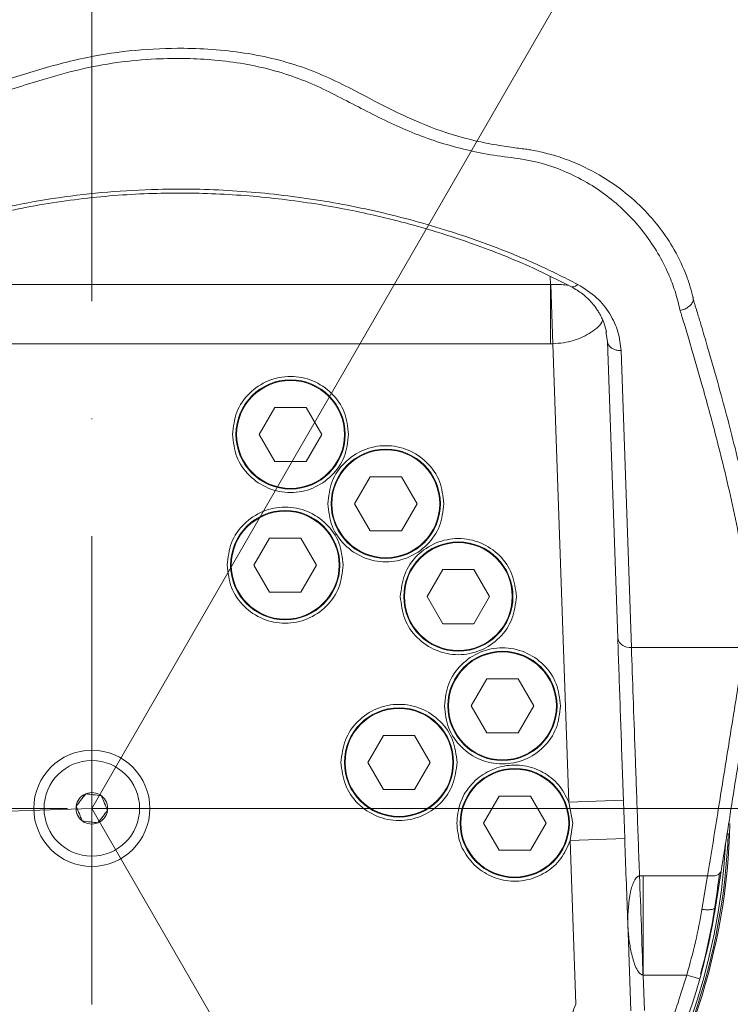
# Model space of a CAD drawing. Header units: millimetres. Extents: x 35469 to 44263, y -24881 to -16268.
# Tile 62 of 231: x 38743 to 38848, y -18868 to -18724. Entities that reach past the tile are written whole.
import ezdxf

# ---------------------------------------------------------------- set-up
doc = ezdxf.new("R2010")
doc.units = ezdxf.units.MM
doc.header["$LTSCALE"] = 0.3175
doc.linetypes.add('ACAD_ISO10W100', pattern=[18, 12, -3, 0, -3])
doc.linetypes.add('CENTER', pattern=[50.8, 31.75, -6.35, 6.35, -6.35])
for name, color, linetype, lineweight in [('1轮廓实线层', 7, 'Continuous', 18), ('7标注层', 4, 'Continuous', 13), ('cen', 2, 'CENTER', 18), ('中心线', 4, 'ACAD_ISO10W100', 20)]:
    doc.layers.add(name, color=color, linetype=linetype, lineweight=lineweight)
doc.styles.add('标准汉字', font='gbenor.shx', dxfattribs={"bigfont": 'gbcbig.shx'})
doc.dimstyles.new('M1：18', dxfattribs={"dimscale": 18, "dimtxt": 3.5, "dimasz": 2.5, "dimexe": 2, "dimexo": 0, "dimgap": 1.5, "dimtad": 1, "dimdec": 1, "dimdsep": 46, "dimtxsty": '标准汉字', "dimcen": 5, "dimdle": 5, "dimclrd": 1, "dimclre": 1, "dimclrt": 256, "dimadec": 4, "dimazin": 2, "dimtfac": 1, "dimtdec": 1, "dimtmove": 0, "dimatfit": 3, "dimfxl": 1, "dimtolj": 1, "dimarcsym": 0})

# ---------------------------------------------------------------- blocks, each defined once
blk = doc.blocks.new('*D31')
at = {"layer": '7标注层', "color": 1, "lineweight": -2, "ltscale": 18, "transparency": 16777216}
for p, q in [((38753.98, -17970.42), (38753.98, -17628.92)), ((38641.09, -18100.59), (38349.37, -18206.76))]:
    blk.add_line(p, q, dxfattribs=at)
blk.add_arc((38753.98, -18059.5), 394.58, 96.5379, 193.4621, dxfattribs=at)
at = {"layer": '7标注层', "color": 1, "transparency": 16777216}
for points in [[(38709.48, -17674.97), (38708.63, -17659.99), (38753.98, -17664.92)], [(38363.06, -18153.51), (38377.43, -18149.2), (38383.2, -18194.45)]]:
    blk.add_solid(points, dxfattribs=at)
at = {"layer": 'Defpoints', "color": 0, "transparency": 16777216}
for p in [(38430.76, -17833.17), (38753.98, -17970.42), (38753.98, -18059.5), (38641.09, -18100.59), (38753.98, -18971.19)]:
    blk.add_point(p, dxfattribs=at)
at = {"layer": '7标注层', "transparency": 16777216, "insert": (38446.82, -17714.89), "char_height": 63, "attachment_point": 5, "rotation": 41.7122, "style": '标准汉字'}
blk.add_mtext('\\A1;110%%d', dxfattribs=at)
blk = doc.blocks.new('*D32')
at = {"layer": '7标注层', "color": 1, "lineweight": -2, "ltscale": 18, "transparency": 16777216}
for p, q in [((38753.98, -17970.42), (38753.98, -17628.44)), ((38903.41, -18046.42), (39183.4, -18021.93))]:
    blk.add_line(p, q, dxfattribs=at)
blk.add_arc((38753.98, -18059.5), 395.05, 11.53, 83.47, dxfattribs=at)
at = {"layer": '7标注层', "color": 1, "transparency": 16777216}
for points in [[(38799.34, -17659.52), (38798.48, -17674.49), (38753.98, -17664.44)], [(39133.64, -17981.61), (39148.49, -17979.45), (39147.53, -18025.06)]]:
    blk.add_solid(points, dxfattribs=at)
at = {"layer": 'Defpoints', "color": 0, "transparency": 16777216}
for p in [(39020.88, -17768.23), (38753.98, -17970.42), (38903.41, -18046.42), (38753.98, -18059.5), (38753.98, -18971.19)]:
    blk.add_point(p, dxfattribs=at)
at = {"layer": '7标注层', "transparency": 16777216, "insert": (39060.4, -17725.1), "char_height": 63, "attachment_point": 5, "rotation": 317.5, "style": '标准汉字'}
blk.add_mtext('\\A1;85%%d', dxfattribs=at)
blk = doc.blocks.new('*D33')
at = {"layer": '7标注层', "color": 1, "lineweight": -2, "ltscale": 18, "transparency": 16777216}
blk.add_arc((38753.98, -18839.5), 445.67, 95.7877, 176.2123, dxfattribs=at)
at = {"layer": '7标注层', "color": 1, "transparency": 16777216}
for points in [[(38709.42, -18403.59), (38708.66, -18388.61), (38753.98, -18393.83)], [(38301.79, -18809.94), (38316.79, -18810.17), (38308.59, -18855.05)]]:
    blk.add_solid(points, dxfattribs=at)
at = {"layer": 'Defpoints', "color": 0, "transparency": 16777216}
for p in [(38753.98, -17970.42), (38526.67, -18456.15), (38753.98, -18839.5), (37974.46, -18866.72), (38753.98, -18971.19)]:
    blk.add_point(p, dxfattribs=at)
at = {"layer": '7标注层', "transparency": 16777216, "insert": (38391.31, -18489.27), "char_height": 63, "attachment_point": 5, "rotation": 46, "style": '标准汉字'}
blk.add_mtext('\\A1;92%%d', dxfattribs=at)
blk = doc.blocks.new('*D34')
at = {"layer": '7标注层', "color": 1, "lineweight": -2, "ltscale": 18, "transparency": 16777216}
blk.add_arc((38753.98, -18839.5), 444.6, 305.8016, 84.1984, dxfattribs=at)
at = {"layer": '7标注层', "color": 1, "transparency": 16777216}
for points in [[(38799.3, -18389.68), (38798.55, -18404.66), (38753.98, -18394.89)], [(39009.99, -19193.79), (39018.14, -19206.38), (38976.28, -19224.53)]]:
    blk.add_solid(points, dxfattribs=at)
at = {"layer": 'Defpoints', "color": 0, "transparency": 16777216}
for p in [(38753.98, -17970.42), (39183.43, -18724.42), (38753.98, -18839.5), (38753.98, -18971.19), (39143.98, -19515)]:
    blk.add_point(p, dxfattribs=at)
at = {"layer": '7标注层', "transparency": 16777216, "insert": (39239.94, -18709.28), "char_height": 63, "attachment_point": 5, "rotation": 285, "style": '标准汉字'}
blk.add_mtext('\\A1;150%%d', dxfattribs=at)
blk = doc.blocks.new('*D40')
at = {"layer": '7标注层', "color": 1, "lineweight": -2, "ltscale": 18, "transparency": 16777216}
for p, q in [((40604.54, -18839.5), (40604.54, -20813.04)), ((38543.98, -19302.6), (38543.98, -20813.04)), ((38588.98, -20777.04), (40559.54, -20777.04))]:
    blk.add_line(p, q, dxfattribs=at)
at = {"layer": '7标注层', "color": 1, "transparency": 16777216}
for points in [[(38588.98, -20769.54), (38588.98, -20784.54), (38543.98, -20777.04)], [(40559.54, -20784.54), (40559.54, -20769.54), (40604.54, -20777.04)]]:
    blk.add_solid(points, dxfattribs=at)
at = {"layer": 'Defpoints', "color": 0, "transparency": 16777216}
for p in [(40604.54, -18839.5), (38543.98, -19302.6), (40604.54, -20777.04)]:
    blk.add_point(p, dxfattribs=at)
at = {"layer": '7标注层', "transparency": 16777216, "insert": (39574.26, -20718.54), "char_height": 63, "attachment_point": 5, "style": '标准汉字'}
blk.add_mtext('\\A1;2060.6', dxfattribs=at)
blk = doc.blocks.new('*D41')
at = {"layer": '7标注层', "color": 1, "lineweight": -2, "ltscale": 18, "transparency": 16777216}
for p, q in [((40604.54, -18839.5), (40892.23, -18839.5)), ((40856.23, -19973.49), (40856.23, -18884.5)), ((38199.21, -20018.49), (40892.23, -20018.49))]:
    blk.add_line(p, q, dxfattribs=at)
at = {"layer": '7标注层', "color": 1, "transparency": 16777216}
for points in [[(40863.73, -18884.5), (40848.73, -18884.5), (40856.23, -18839.5)], [(40848.73, -19973.49), (40863.73, -19973.49), (40856.23, -20018.49)]]:
    blk.add_solid(points, dxfattribs=at)
at = {"layer": 'Defpoints', "color": 0, "transparency": 16777216}
for p in [(40604.54, -18839.5), (40856.23, -18839.5), (38199.21, -20018.49)]:
    blk.add_point(p, dxfattribs=at)
at = {"layer": '7标注层', "transparency": 16777216, "insert": (40797.73, -19428.99), "char_height": 63, "attachment_point": 5, "rotation": 90, "style": '标准汉字'}
blk.add_mtext('\\A1;1179', dxfattribs=at)
blk = doc.blocks.new('*D42')
at = {"layer": '7标注层', "color": 1, "lineweight": -2, "ltscale": 18, "transparency": 16777216}
for p, q in [((40604.54, -18839.5), (40776.15, -18839.5)), ((40740.15, -19143.07), (40740.15, -18884.5)), ((38831.95, -19188.07), (40776.15, -19188.07))]:
    blk.add_line(p, q, dxfattribs=at)
at = {"layer": '7标注层', "color": 1, "transparency": 16777216}
for points in [[(40747.65, -18884.5), (40732.65, -18884.5), (40740.15, -18839.5)], [(40732.65, -19143.07), (40747.65, -19143.07), (40740.15, -19188.07)]]:
    blk.add_solid(points, dxfattribs=at)
at = {"layer": 'Defpoints', "color": 0, "transparency": 16777216}
for p in [(40604.54, -18839.5), (40740.15, -18839.5), (38831.95, -19188.07)]:
    blk.add_point(p, dxfattribs=at)
at = {"layer": '7标注层', "transparency": 16777216, "insert": (40681.65, -19013.78), "char_height": 63, "attachment_point": 5, "rotation": 90, "style": '标准汉字'}
blk.add_mtext('\\A1;348.6', dxfattribs=at)
blk = doc.blocks.new('*D44')
at = {"layer": '7标注层', "color": 1, "lineweight": -2, "ltscale": 18, "transparency": 16777216}
for p, q in [((37974.46, -17796.16), (40892.23, -17796.16)), ((40856.23, -18794.5), (40856.23, -17841.16)), ((40604.54, -18839.5), (40892.23, -18839.5))]:
    blk.add_line(p, q, dxfattribs=at)
at = {"layer": '7标注层', "color": 1, "transparency": 16777216}
for points in [[(40863.73, -17841.16), (40848.73, -17841.16), (40856.23, -17796.16)], [(40848.73, -18794.5), (40863.73, -18794.5), (40856.23, -18839.5)]]:
    blk.add_solid(points, dxfattribs=at)
at = {"layer": 'Defpoints', "color": 0, "transparency": 16777216}
for p in [(37974.46, -17796.16), (40856.23, -17796.16), (40604.54, -18839.5)]:
    blk.add_point(p, dxfattribs=at)
at = {"layer": '7标注层', "transparency": 16777216, "insert": (40797.73, -18317.83), "char_height": 63, "attachment_point": 5, "rotation": 90, "style": '标准汉字'}
blk.add_mtext('\\A1;1043.3', dxfattribs=at)
blk = doc.blocks.new('*D45')
at = {"layer": '7标注层', "color": 1, "lineweight": -2, "ltscale": 18, "transparency": 16777216}
for p, q in [((38753.98, -16988.93), (41035.05, -16988.93)), ((40999.05, -17033.93), (40999.05, -18794.5)), ((40604.54, -18839.5), (41035.05, -18839.5))]:
    blk.add_line(p, q, dxfattribs=at)
at = {"layer": '7标注层', "color": 1, "transparency": 16777216}
for points in [[(41006.55, -17033.93), (40991.55, -17033.93), (40999.05, -16988.93)], [(40991.55, -18794.5), (41006.55, -18794.5), (40999.05, -18839.5)]]:
    blk.add_solid(points, dxfattribs=at)
at = {"layer": 'Defpoints', "color": 0, "transparency": 16777216}
for p in [(38753.98, -16988.93), (40604.54, -18839.5), (40999.05, -18839.5)]:
    blk.add_point(p, dxfattribs=at)
at = {"layer": '7标注层', "transparency": 16777216, "insert": (40940.55, -17914.21), "char_height": 63, "attachment_point": 5, "rotation": 90, "style": '标准汉字'}
blk.add_mtext('\\A1;1850.6', dxfattribs=at)

msp = doc.modelspace()

# ---------------------------------------------------------------- linework, layer by layer
at = {"layer": '1轮廓实线层', "ltscale": 18}
for p, q in [((38821.168, -18762.791), (38821.127, -18761.603)), ((38712.43, -18762.791), (38821.168, -18762.791)), ((38821.168, -18762.791), (38821.217, -18762.795)), ((38821.168, -18762.791), (38821.168, -18771.473)), ((38821.52, -18771.467), (38821.217, -18762.795)), ((38829.305, -18769.709), (38829.513, -18771.126)), ((38821.168, -18771.473), (38698.527, -18771.473)), ((38821.168, -18771.473), (38821.52, -18771.467)), ((38821.52, -18771.467), (38823.863, -18838.568)), ((38829.513, -18771.126), (38831.03, -18814.585)), ((38833.029, -18815.929), (38831.512, -18772.471)), ((38780.803, -18780.79), (38778.515, -18784.752)), ((38785.378, -18780.79), (38780.803, -18780.79)), ((38787.665, -18784.752), (38785.378, -18780.79)), ((38778.515, -18784.752), (38780.803, -18788.715)), ((38785.378, -18788.715), (38787.665, -18784.752)), ((38780.803, -18788.715), (38785.378, -18788.715)), ((38794.764, -18790.934), (38792.477, -18794.896)), ((38799.339, -18790.934), (38794.764, -18790.934)), ((38801.627, -18794.896), (38799.339, -18790.934)), ((38792.477, -18794.896), (38794.764, -18798.858)), ((38799.339, -18798.858), (38801.627, -18794.896)), ((38794.764, -18798.858), (38799.339, -18798.858)), ((38780.02, -18799.924), (38777.732, -18803.887)), ((38784.595, -18799.924), (38780.02, -18799.924)), ((38786.882, -18803.887), (38784.595, -18799.924)), ((38777.732, -18803.887), (38780.02, -18807.849)), ((38784.595, -18807.849), (38786.882, -18803.887)), ((38805.389, -18804.533), (38803.101, -18808.495)), ((38809.964, -18804.533), (38805.389, -18804.533)), ((38812.251, -18808.495), (38809.964, -18804.533)), ((38780.02, -18807.849), (38784.595, -18807.849)), ((38803.101, -18808.495), (38805.389, -18812.457)), ((38809.964, -18812.457), (38812.251, -18808.495)), ((38805.389, -18812.457), (38809.964, -18812.457)), ((38849.567, -18815.929), (38833.029, -18815.929)), ((38811.854, -18820.534), (38809.566, -18824.496)), ((38816.429, -18820.534), (38811.854, -18820.534)), ((38818.716, -18824.496), (38816.429, -18820.534)), ((38809.566, -18824.496), (38811.854, -18828.458)), ((38816.429, -18828.458), (38818.716, -18824.496)), ((38796.696, -18828.808), (38794.408, -18832.77)), ((38801.271, -18828.808), (38796.696, -18828.808)), ((38803.558, -18832.77), (38801.271, -18828.808)), ((38811.854, -18828.458), (38816.429, -18828.458)), ((38794.408, -18832.77), (38796.696, -18836.732)), ((38801.271, -18836.732), (38803.558, -18832.77)), ((38796.696, -18836.732), (38801.271, -18836.732)), ((38813.658, -18837.697), (38811.37, -18841.659)), ((38818.233, -18837.697), (38813.658, -18837.697)), ((38820.52, -18841.659), (38818.233, -18837.697)), ((38823.863, -18838.568), (38831.858, -18838.289)), ((38824.445, -18841.659), (38823.863, -18838.568)), ((38811.37, -18841.659), (38813.658, -18845.621)), ((38818.233, -18845.621), (38820.52, -18841.659)), ((38824.059, -18844.19), (38824.445, -18841.659)), ((38832.055, -18843.911), (38824.059, -18844.19)), ((38824.059, -18844.19), (38824.898, -18868.19)), ((38813.658, -18845.621), (38818.233, -18845.621)), ((38834.213, -18849.387), (38834.754, -18849.377)), ((38844.199, -18849.377), (38834.754, -18849.377)), ((38834.754, -18849.377), (38834.754, -18863.9)), ((38844.199, -18849.377), (38843.369, -18854.293)), ((38846.175, -18848.721), (38845.344, -18853.965)), ((38832.485, -18856.224), (38832.936, -18869.161)), ((38834.754, -18863.9), (38841.13, -18863.9)), ((38834.754, -18863.9), (38834.935, -18869.092)), ((38841.13, -18863.9), (38843.056, -18864.44))]:
    msp.add_line(p, q, dxfattribs=at)
at = {"layer": '1轮廓实线层', "lineweight": 20, "ltscale": 18}
msp.add_lwpolyline([(38824.246, -18763.127), (38824.315, -18763.155), (38824.566, -18763.154), (38824.862, -18763.024), (38825.181, -18762.773)], dxfattribs=at)
at = {"layer": '1轮廓实线层', "ltscale": 18}
for centre, radius in [((38783.09, -18784.752), 8), ((38783.09, -18784.752), 7.9), ((38797.052, -18794.896), 8), ((38797.052, -18794.896), 7.9), ((38782.307, -18803.887), 8), ((38782.307, -18803.887), 7.9), ((38807.676, -18808.495), 8), ((38807.676, -18808.495), 7.9), ((38814.141, -18824.496), 8), ((38814.141, -18824.496), 7.9), ((38798.983, -18832.77), 8), ((38798.983, -18832.77), 7.9), ((38753.983, -18839.495), 8.5), ((38753.983, -18839.495), 7), ((38815.945, -18841.659), 8), ((38815.945, -18841.659), 7.9)]:
    msp.add_circle(centre, radius, dxfattribs=at)
at = {"layer": '1轮廓实线层', "lineweight": 20, "ltscale": 18}
for centre, radius, start, end in [((38753.983, -18839.495), 117.5, 311.46611, 32.7882), ((38783.09, -18784.752), 8, 90, 180), ((38783.09, -18784.752), 8, 270, 90), ((38797.052, -18794.896), 8, 90, 180), ((38797.052, -18794.896), 8, 270, 90), ((38753.983, -18839.495), 110.5, 153.33095, 26.18003), ((38782.307, -18803.887), 8, 90, 180), ((38782.307, -18803.887), 8, 270, 90), ((38807.676, -18808.495), 8, 90, 180), ((38807.676, -18808.495), 8, 270, 90), ((38832.753, -18814.182), 1.769, 193.15484, 278.99426), ((38814.141, -18824.496), 8, 90, 180), ((38814.141, -18824.496), 8, 270, 90), ((38798.983, -18832.77), 8, 90, 180), ((38798.983, -18832.77), 8, 270, 90), ((38815.945, -18841.659), 8, 90, 180), ((38815.945, -18841.659), 8, 270, 90), ((38753.983, -18839.495), 2.309, 112.52267, 172.52267), ((38753.983, -18839.495), 2.309, 52.52267, 112.52267), ((38753.983, -18839.495), 2.309, 352.52267, 52.52267), ((38753.983, -18839.495), 2.309, 172.52267, 232.52267), ((38753.983, -18839.495), 2.309, 292.52267, 352.52267), ((38753.983, -18839.495), 93.5, 181.37595, 292.44828), ((38753.983, -18839.495), 2.309, 232.52267, 292.52267), ((38753.983, -18839.495), 93.5, 292.44828, 358.63648), ((38753.983, -18839.495), 93.3, 182.32291, 292.44828), ((38753.983, -18839.495), 93.3, 292.44828, 357.77975), ((38753.983, -18839.495), 93, 292.44828, 356.74921), ((38753.983, -18839.495), 93, 184.15445, 292.44828), ((37254.46, -18911.814), 1580.987, 1.737024, 2.262976), ((38753.983, -18839.495), 92.423, 344.76261, 354.14839), ((38753.983, -18839.495), 92.5, 195.64471, 344.35529), ((38753.983, -18839.495), 84.5, 197.87494, 338.87296)]:
    msp.add_arc(centre, radius, start, end, dxfattribs=at)
at = {"layer": '1轮廓实线层', "ltscale": 18}
for points, knots in [([(38853.184, -18804.335), (38853.169, -18803.283), (38853.132, -18800.717), (38853.076, -18796.689), (38852.989, -18790.465), (38852.879, -18782.814), (38852.735, -18773.982), (38852.568, -18765.288), (38852.367, -18756.521), (38852.11, -18747.315), (38851.812, -18738.193), (38851.519, -18730.375), (38851.266, -18724.186), (38851.089, -18720.121), (38850.961, -18717.272), (38850.865, -18715.194), (38850.771, -18713.175), (38850.646, -18710.578), (38850.457, -18706.74), (38850.184, -18701.451), (38849.807, -18694.498), (38849.332, -18686.218), (38848.2, -18667.569), (38846.246, -18639.155), (38843.381, -18601.626), (38840.44, -18564.618), (38837.566, -18528.047), (38834.91, -18493.065), (38833.362, -18470.226), (38832.634, -18459.488)], [0, 0, 0, 0, 5171.4322432, 12612.6076561, 19773.5717723, 35714.0003495, 50115.6428307, 62995.2994117, 78157.9326168, 92789.2527468, 107266.2358854, 121621.3909313, 129750.2128557, 136383.1756364, 140730.454628, 143143.5288849, 146134.8157709, 150189.2799476, 155311.8353727, 164110.6856126, 174959.8434177, 187882.544667, 202905.635201, 262357.8277846, 321115.1587036, 378954.2935615, 435948.0318761, 492573.999245, 542825.7772136, 542825.7772136, 542825.7772136, 542825.7772136]), ([(38659.763, -18806.63), (38659.789, -18806.433), (38659.837, -18806.081), (38659.931, -18805.454), (38660.082, -18804.529), (38660.393, -18802.878), (38661.07, -18799.926), (38662.635, -18794.686), (38665.241, -18788.304), (38668.766, -18781.555), (38672.499, -18775.617), (38676.834, -18769.851), (38681.782, -18764.31), (38687.344, -18759.064), (38693.516, -18754.175), (38700.33, -18749.687), (38707.774, -18745.693), (38715.5, -18742.407), (38723.076, -18739.473), (38730.426, -18736.741), (38737.782, -18734.003), (38745.396, -18731.527), (38752.855, -18729.485), (38760.301, -18728.391), (38766.647, -18728.122), (38772.206, -18728.357), (38776.92, -18728.928), (38781.482, -18729.89), (38785.771, -18731.249), (38789.696, -18732.948), (38793.952, -18735.172), (38798.704, -18737.667), (38804.478, -18740.222), (38809.692, -18741.726), (38813.466, -18742.416), (38815.323, -18742.693), (38816.152, -18742.8), (38816.518, -18742.847)], [0, 0, 0, 0, 2720.9053317, 4859.4931966, 8679.2058628, 15503.1048567, 27708.683918, 49608.9402896, 88538.5087233, 117830.1646755, 147118.1030567, 176543.2308929, 206201.9349733, 235695.2877625, 265078.1501628, 294587.1505161, 324405.040051, 353953.3372912, 380274.8318428, 406463.8494503, 432803.0440844, 459291.1330009, 486093.255174, 508630.8506954, 531203.3864336, 546222.3736967, 561421.0266625, 576561.74963, 591452.1204226, 606182.1780913, 620575.3347626, 641703.6499201, 662124.8503811, 684576.2699936, 694589.027047, 699046.9023716, 702577.5801682, 702577.5801682, 702577.5801682, 702577.5801682]), ([(38660.725, -18815.929), (38660.797, -18815.379), (38660.974, -18814.03), (38661.232, -18812.08), (38661.499, -18810.062), (38661.73, -18808.204), (38661.991, -18806.303), (38662.344, -18804.387), (38663.014, -18801.334), (38664.208, -18797.176), (38666.489, -18791.082), (38669.751, -18784.252), (38674.262, -18776.79), (38679.237, -18770.214), (38684.444, -18764.518), (38689.668, -18759.659), (38695.418, -18755.125), (38701.305, -18751.227), (38707.207, -18747.946), (38712.953, -18745.249), (38718.941, -18742.827), (38725.005, -18740.477), (38729.16, -18738.939), (38731.307, -18738.128), (38731.624, -18738.008), (38732.082, -18737.835), (38732.62, -18737.631), (38733.272, -18737.386), (38734.052, -18737.093), (38735.326, -18736.619), (38736.909, -18736.042), (38739.488, -18735.132), (38742.747, -18734.038), (38747.148, -18732.648), (38752.074, -18731.28), (38757.659, -18730.209), (38762.935, -18729.739), (38767.746, -18729.659), (38772.065, -18729.888), (38776.301, -18730.435), (38780.415, -18731.332), (38784.296, -18732.582), (38787.905, -18734.149), (38791.323, -18735.913), (38794.734, -18737.687), (38798.197, -18739.389), (38801.774, -18740.926), (38805.498, -18742.224), (38809.379, -18743.239), (38813.388, -18744.017), (38817.504, -18744.417), (38821.406, -18745.419), (38824.924, -18746.913), (38828.066, -18748.755), (38830.843, -18750.874), (38833.247, -18753.198), (38835.375, -18755.776), (38837.199, -18758.589), (38838.579, -18761.411), (38839.565, -18764.089), (38839.963, -18765.759), (38840.162, -18766.594)], [0, 0, 0, 0, 10130.9009695, 24874.9779875, 35935.4990589, 47321.7427374, 59103.5500382, 70976.6032685, 82775.2648945, 115799.2198158, 148778.3152146, 198411.1265247, 247930.1412435, 297537.5732968, 335062.3398269, 372299.754122, 409422.6193962, 446696.9412769, 476802.1229754, 506733.1477469, 536096.5452211, 566290.9741626, 596459.1619972, 596940.4317177, 597879.1179701, 601128.7400793, 603683.3553878, 605798.3558964, 610711.426971, 615138.2516433, 624480.2811732, 633826.4134921, 652536.6437421, 671283.1740227, 696362.9022903, 721135.0768059, 746166.5748593, 765159.1693001, 783495.9051989, 802268.8171747, 820921.8345407, 839218.9056072, 857450.5892734, 875770.6378247, 894112.9936237, 912397.1447091, 930482.887467, 948366.5495977, 966184.6901664, 984106.4851312, 1002198.3875022, 1019947.56095, 1037533.2380566, 1055194.3831359, 1072748.3033273, 1090403.9692154, 1107925.6827605, 1127455.1362605, 1147091.8057186, 1162638.8612234, 1178170.0653903, 1178170.0653903, 1178170.0653903, 1178170.0653903]), ([(38816.518, -18742.847), (38816.852, -18742.886), (38817.447, -18742.956), (38818.491, -18743.121), (38819.987, -18743.415), (38822.913, -18744.194), (38826.795, -18745.787), (38830.904, -18748.294), (38834.358, -18751.184), (38837.175, -18754.344), (38839.494, -18757.833), (38840.917, -18760.892), (38841.639, -18763.082), (38841.901, -18764.055), (38842.005, -18764.485), (38842.049, -18764.675), (38842.067, -18764.758), (38842.076, -18764.795), (38842.079, -18764.811), (38842.081, -18764.818), (38842.082, -18764.822), (38842.082, -18764.823), (38842.082, -18764.824), (38842.082, -18764.824)], [0, 0, 0, 0, 9843.7426853, 17525.0757794, 31131.0538872, 55069.6627795, 108678.422853, 161791.7080924, 214687.4926863, 267096.8819848, 319089.8661498, 377698.1212628, 403601.1548711, 415008.5010243, 420028.707487, 422237.8574804, 423209.9371427, 423637.662041, 423825.8629008, 423908.6716471, 423945.1075683, 423974.2772433, 423979.6070888, 423979.6070888, 423979.6070888, 423979.6070888]), ([(38825.181, -18762.773), (38823.188, -18761.771), (38819.209, -18759.77), (38812.865, -18757.187), (38805.209, -18754.524), (38796.084, -18752.039), (38785.467, -18750.044), (38774.601, -18748.911), (38764.837, -18748.724), (38756.314, -18749.188), (38749.093, -18750.019), (38742.009, -18751.275), (38735.088, -18752.944), (38728.354, -18755.014), (38720.793, -18757.855), (38712.595, -18761.662), (38704.119, -18766.527), (38696.235, -18771.931), (38689.056, -18777.707), (38682.326, -18783.891), (38678.32, -18788.211), (38676.274, -18790.417)], [0, 0, 0, 0, 16091.1304477, 32110.9135396, 48105.4347414, 72209.7108799, 96322.8477997, 120253.5186059, 144325.0133922, 160435.1364394, 176440.8093464, 192409.5103331, 208440.5227233, 224506.8998359, 240677.4275784, 264732.3075644, 288922.4093007, 312407.3706871, 336909.922445, 360422.5376659, 384964.9720139, 384964.9720139, 384964.9720139, 384964.9720139]), ([(38677.764, -18790.337), (38679.255, -18788.715), (38682.029, -18785.696), (38686.19, -18781.651), (38689.857, -18778.343), (38692.969, -18775.729), (38695.451, -18773.762), (38697.618, -18772.121), (38699.908, -18770.458), (38702.82, -18768.456), (38706.481, -18766.115), (38710.864, -18763.556), (38715.602, -18761.082), (38720.277, -18758.92), (38724.553, -18757.161), (38728.476, -18755.724), (38732.283, -18754.479), (38736.357, -18753.304), (38740.831, -18752.201), (38745.731, -18751.213), (38750.771, -18750.425), (38755.907, -18749.854), (38762.611, -18749.399), (38770.894, -18749.349), (38779.09, -18749.943), (38785.596, -18750.788), (38790.334, -18751.587), (38794.528, -18752.451), (38797.488, -18753.154), (38799.429, -18753.651), (38800.978, -18754.065), (38803.077, -18754.656), (38805.964, -18755.533), (38809.612, -18756.749), (38813.97, -18758.375), (38818.997, -18760.477), (38822.412, -18762.202), (38824.247, -18763.127)], [0, 0, 0, 0, 33470.5301854, 62266.2446265, 86477.5252833, 106161.4721296, 121347.4002185, 132043.594676, 144971.5614362, 161462.0459401, 181665.2006235, 205252.8395738, 230846.6654356, 253533.9435701, 273400.4498793, 291176.6865387, 307396.2797467, 324517.7330097, 344774.3033291, 365076.8799974, 386532.0670088, 407591.1994338, 428324.2812467, 468474.3100438, 508183.0571621, 528413.8592092, 548966.0860932, 567466.5774279, 581591.2689125, 586982.366338, 592622.3731631, 601764.3749738, 614534.1208803, 630920.8175651, 650933.8817683, 674620.8465002, 702097.1696728, 702097.1696728, 702097.1696728, 702097.1696728]), ([(38821.217, -18762.795), (38821.745, -18762.787), (38822.641, -18762.773), (38823.471, -18762.873), (38823.811, -18762.915)], [0, 0, 0, 0, 30187.662143, 51171.3111825, 51171.3111825, 51171.3111825, 51171.3111825]), ([(38824.247, -18763.127), (38824.805, -18763.462), (38825.813, -18764.065), (38826.87, -18765.056), (38827.546, -18765.843), (38827.991, -18766.467), (38828.343, -18767.029), (38828.713, -18767.718), (38829.111, -18768.636), (38829.291, -18769.364), (38829.389, -18769.764)], [0, 0, 0, 0, 32083.8645044, 57910.4740121, 77359.4635287, 90127.2525646, 102405.9627483, 119759.8057606, 142282.5602658, 169768.0574752, 169768.0574752, 169768.0574752, 169768.0574752]), ([(38831.512, -18772.471), (38831.411, -18771.55), (38831.209, -18769.711), (38829.972, -18767.079), (38828.087, -18764.627), (38826.149, -18763.391), (38825.181, -18762.773)], [0, 0, 0, 0, 22722.4470796, 45384.3231934, 68049.7094145, 90659.0601037, 90659.0601037, 90659.0601037, 90659.0601037]), ([(38842.082, -18764.824), (38842.084, -18764.842), (38842.086, -18764.877), (38842.092, -18764.948), (38842.098, -18765.001), (38842.102, -18765.036)], [0, 0, 0, 0, 16922.7404659, 33824.8884711, 67755.4301746, 67755.4301746, 67755.4301746, 67755.4301746]), ([(38840.162, -18766.594), (38840.391, -18766.541), (38840.865, -18766.431), (38841.489, -18766.049), (38841.949, -18765.56), (38842.052, -18765.207), (38842.102, -18765.036)], [0, 0, 0, 0, 21892.2804531, 45320.3579248, 68750.7670007, 90649.1836566, 90649.1836566, 90649.1836566, 90649.1836566]), ([(38842.107, -18765.037), (38842.112, -18765.06), (38842.122, -18765.103), (38842.143, -18765.167), (38842.175, -18765.27), (38842.233, -18765.453), (38842.335, -18765.779), (38842.517, -18766.362), (38842.838, -18767.403), (38843.4, -18769.265), (38844.383, -18772.594), (38846.087, -18778.55), (38848.373, -18787.149), (38850.812, -18797.643), (38851.917, -18804.986), (38852.47, -18808.662)], [0, 0, 0, 0, 343.8636124, 653.961703, 1216.6773793, 2221.8292594, 4027.1762622, 7248.7523085, 12994.4211558, 23241.4541287, 41525.2472414, 74170.7068188, 132486.0749336, 198821.4241874, 265318.8753048, 265318.8753048, 265318.8753048, 265318.8753048]), ([(38840.162, -18766.594), (38840.166, -18766.606), (38840.176, -18766.64), (38840.212, -18766.752), (38840.261, -18766.911), (38840.321, -18767.102), (38840.426, -18767.439), (38840.651, -18768.169), (38840.989, -18769.282), (38841.393, -18770.635), (38841.927, -18772.441), (38842.587, -18774.712), (38843.462, -18777.786), (38844.396, -18781.162), (38845.36, -18784.783), (38846.42, -18788.948), (38847.554, -18793.728), (38848.708, -18799.192), (38849.716, -18804.673), (38850.224, -18808.341), (38850.479, -18810.176)], [0, 0, 0, 0, 293.289948, 869.1977019, 2868.8700832, 4339.0248869, 5737.7468393, 11475.3113645, 22949.9589375, 34079.6534454, 45898.3597719, 68917.7015121, 91793.8659413, 123997.1308272, 154580.193013, 183544.8272852, 229399.2812829, 275251.3352638, 321119.0102989, 367029.9598278, 367029.9598278, 367029.9598278, 367029.9598278]), ([(38821.52, -18771.467), (38822.041, -18771.43), (38823.096, -18771.355), (38824.601, -18770.997), (38825.99, -18770.476), (38827.556, -18769.553), (38828.638, -18768.685), (38828.811, -18768.032), (38828.817, -18768.008)], [0, 0, 0, 0, 20003.5078036, 40567.3513674, 61541.2437444, 83201.2038982, 128415.2415414, 130163.8761272, 130163.8761272, 130163.8761272, 130163.8761272]), ([(38829.513, -18771.126), (38829.545, -18771.301), (38829.594, -18771.569), (38829.847, -18771.885), (38830.105, -18772.101), (38830.423, -18772.272), (38830.883, -18772.435), (38831.264, -18772.457), (38831.512, -18772.471)], [0, 0, 0, 0, 31204.8935564, 47963.599546, 65065.7987286, 82167.9979111, 98926.7039005, 130131.5974562, 130131.5974562, 130131.5974562, 130131.5974562]), ([(38831.03, -18814.585), (38831.139, -18817.68), (38831.355, -18823.87), (38831.711, -18834.067), (38832.086, -18844.802), (38832.352, -18852.417), (38832.485, -18856.224)], [0, 0, 0, 0, 22485.3652662, 44971.8684159, 67459.4607013, 89948.0622512, 89948.0622512, 89948.0622512, 89948.0622512]), ([(38851.543, -18814.828), (38850.998, -18818.266), (38849.909, -18825.145), (38848.109, -18836.509), (38846.82, -18844.649), (38846.175, -18848.721)], [0, 0, 0, 0, 22379.7271764, 44783.6608559, 67213.4936852, 67213.4936852, 67213.4936852, 67213.4936852]), ([(38833.029, -18815.929), (38833.114, -18818.335), (38833.288, -18823.225), (38833.573, -18831.277), (38833.88, -18839.972), (38834.101, -18846.217), (38834.213, -18849.387)], [0, 0, 0, 0, 21445.0077696, 43588.9693074, 66431.9101121, 89973.8502613, 89973.8502613, 89973.8502613, 89973.8502613]), ([(38849.567, -18815.929), (38849.168, -18818.42), (38848.357, -18823.472), (38847.049, -18831.623), (38845.666, -18840.24), (38844.694, -18846.294), (38844.199, -18849.377)], [0, 0, 0, 0, 22152.9747144, 44928.8334807, 67017.5469609, 89933.9024981, 89933.9024981, 89933.9024981, 89933.9024981]), ([(38753.098, -18837.362), (38752.847, -18837.689), (38752.378, -18838.302), (38751.911, -18838.911), (38751.693, -18839.195)], [0, 0, 0, 0, 27178.1920844, 50831.6517542, 50831.6517542, 50831.6517542, 50831.6517542]), ([(38755.388, -18837.662), (38754.979, -18837.609), (38754.214, -18837.508), (38753.453, -18837.408), (38753.098, -18837.362)], [0, 0, 0, 0, 27179.4304613, 50833.9679032, 50833.9679032, 50833.9679032, 50833.9679032]), ([(38756.273, -18839.796), (38756.17, -18839.547), (38755.921, -18838.947), (38755.616, -18838.211), (38755.43, -18837.763), (38755.388, -18837.662)], [0, 0, 0, 0, 23836.8332602, 57619.7378769, 67333.9867004, 67333.9867004, 67333.9867004, 67333.9867004]), ([(38751.693, -18839.195), (38751.735, -18839.295), (38751.921, -18839.744), (38752.226, -18840.479), (38752.475, -18841.08), (38752.578, -18841.328)], [0, 0, 0, 0, 9713.8955924, 43495.5717897, 67331.5382912, 67331.5382912, 67331.5382912, 67331.5382912]), ([(38754.868, -18841.628), (38755.119, -18841.301), (38755.588, -18840.689), (38756.055, -18840.079), (38756.273, -18839.796)], [0, 0, 0, 0, 27167.1603792, 50811.0190428, 50811.0190428, 50811.0190428, 50811.0190428]), ([(38752.578, -18841.328), (38752.987, -18841.382), (38753.752, -18841.482), (38754.513, -18841.582), (38754.868, -18841.628)], [0, 0, 0, 0, 27165.9206094, 50808.7002885, 50808.7002885, 50808.7002885, 50808.7002885]), ([(38832.485, -18856.224), (38832.527, -18854.728), (38832.586, -18852.661), (38833.236, -18850.428), (38833.711, -18849.665), (38833.973, -18849.463), (38834.111, -18849.404), (38834.18, -18849.393), (38834.213, -18849.387)], [0, 0, 0, 0, 81400.5010821, 112459.6419999, 122469.0995868, 126000.9834099, 127500.9731274, 128899.2651817, 128899.2651817, 128899.2651817, 128899.2651817]), ([(38846.175, -18848.721), (38846.132, -18848.831), (38846.042, -18849.059), (38845.577, -18849.302), (38844.931, -18849.428), (38844.437, -18849.393), (38844.199, -18849.377)], [0, 0, 0, 0, 21636.2493894, 44876.9027105, 68117.5560322, 89753.805423, 89753.805423, 89753.805423, 89753.805423]), ([(38843.056, -18864.44), (38843.52, -18862.678), (38844.449, -18859.155), (38845.046, -18855.695), (38845.344, -18853.965)], [0, 0, 0, 0, 25277.7658229, 50555.5322958, 50555.5322958, 50555.5322958, 50555.5322958]), ([(38845.344, -18853.965), (38845.306, -18854.038), (38845.227, -18854.188), (38844.764, -18854.326), (38844.112, -18854.373), (38843.61, -18854.319), (38843.369, -18854.293)], [0, 0, 0, 0, 21595.3720056, 44851.1660004, 68106.9599938, 89702.3319965, 89702.3319965, 89702.3319965, 89702.3319965]), ([(38843.369, -18854.293), (38843.077, -18855.879), (38842.493, -18859.054), (38841.585, -18862.284), (38841.13, -18863.9)], [0, 0, 0, 0, 25258.2936816, 50561.0562299, 50561.0562299, 50561.0562299, 50561.0562299]), ([(38832.485, -18856.224), (38832.5, -18856.566), (38832.532, -18857.251), (38832.632, -18858.31), (38832.768, -18859.331), (38832.956, -18860.382), (38833.183, -18861.354), (38833.492, -18862.34), (38833.822, -18863.103), (38834.182, -18863.612), (38834.433, -18863.809), (38834.6, -18863.878), (38834.681, -18863.887), (38834.72, -18863.891)], [0, 0, 0, 0, 27926.231006, 55850.7326097, 86604.5860944, 111661.0386203, 142561.693574, 167435.2783947, 195264.3828884, 209287.3891759, 217014.6013881, 220310.8214043, 223385.3944304, 223385.3944304, 223385.3944304, 223385.3944304]), ([(38841.13, -18863.9), (38840.388, -18866.323), (38838.878, -18871.251), (38835.741, -18878.564), (38831.802, -18885.97), (38826.887, -18893.374), (38820.964, -18900.604), (38813.996, -18907.481), (38805.987, -18913.805), (38796.986, -18919.367), (38787.957, -18923.561), (38779.213, -18926.543), (38770.99, -18928.518), (38762.543, -18929.725), (38753.983, -18930.131), (38745.422, -18929.725), (38736.976, -18928.518), (38728.753, -18926.543), (38720.853, -18923.849), (38713.363, -18920.503), (38706.352, -18916.583), (38699.874, -18912.175), (38693.35, -18906.869), (38687.002, -18900.604), (38681.079, -18893.374), (38676.164, -18885.97), (38672.225, -18878.564), (38669.088, -18871.25), (38667.578, -18866.323), (38666.836, -18863.9)], [0, 0, 0, 0, 17240.8704175, 35072.2445677, 54083.3740677, 74290.1034762, 95476.2730385, 117613.8617385, 140816.5741636, 164810.2479033, 189495.3523572, 208436.7153008, 227629.4931385, 246993.6177464, 266444.5668844, 285895.5160225, 305259.6406303, 324452.418468, 343393.7814117, 362009.9843741, 380235.0915295, 398012.0214616, 415293.1361594, 437431.7708015, 458617.943765, 478823.6234861, 497835.7888895, 515666.6490481, 532906.9926078, 532906.9926078, 532906.9926078, 532906.9926078]), ([(38824.898, -18868.19), (38824.524, -18869.084), (38823.823, -18870.764), (38822.719, -18873.104), (38821.428, -18875.642), (38819.949, -18878.284), (38818.215, -18881.085), (38816.373, -18883.808), (38814.38, -18886.49), (38812.481, -18888.818), (38810.717, -18890.831), (38808.528, -18893.179), (38805.689, -18895.937), (38802.375, -18898.793), (38799.143, -18901.286), (38794.911, -18904.214), (38789.299, -18907.504), (38782.164, -18910.765), (38774.581, -18913.315), (38766.894, -18915.033), (38759.247, -18915.939), (38752.062, -18916.077), (38745.244, -18915.588), (38740.39, -18914.82), (38737.136, -18914.124), (38735.478, -18913.73), (38734.005, -18913.346), (38732.318, -18912.871), (38730.687, -18912.371), (38728.643, -18911.686), (38726.7, -18910.977), (38724.72, -18910.186), (38723.105, -18909.493), (38721.846, -18908.921), (38720.838, -18908.445), (38719.719, -18907.898), (38717.665, -18906.848), (38714.804, -18905.243), (38711.568, -18903.195), (38707.806, -18900.556), (38705.012, -18898.312), (38702.983, -18896.517), (38702.375, -18895.968), (38701.774, -18895.413), (38701.179, -18894.851), (38700.591, -18894.284), (38700.176, -18893.875), (38699.748, -18893.448), (38698.953, -18892.645), (38697.815, -18891.446), (38696.725, -18890.233), (38695.803, -18889.174), (38694.681, -18887.839), (38693.52, -18886.376), (38692.26, -18884.701), (38691.031, -18882.986), (38689.66, -18880.932), (38688.351, -18878.822), (38687.136, -18876.723), (38686.064, -18874.721), (38685.062, -18872.716), (38684.134, -18870.726), (38683.188, -18868.515), (38682.297, -18866.252), (38681.765, -18864.721), (38681.499, -18863.956)], [0, 0, 0, 0, 19300.2475759, 36255.1887175, 51536.5360258, 76010.3754424, 96538.9123768, 117150.6128969, 141477.890543, 163088.7468189, 176969.262944, 194785.5614726, 227032.2996582, 255750.7444397, 281898.193636, 308292.9927078, 358232.0068767, 411258.6481673, 464285.2398453, 517311.8444892, 567868.4242061, 617436.8422271, 660225.0657439, 703883.2206541, 715199.8373247, 726514.5833737, 737829.3379058, 745515.7785271, 761430.7965861, 771808.7186047, 788456.2535963, 802614.443726, 814283.1925656, 823462.4217729, 830152.0710933, 836498.2306795, 848270.1085631, 876091.9632195, 901809.7220591, 924530.5520124, 967614.1691286, 973077.5183255, 978507.5965033, 983937.6735147, 989367.7467274, 994797.8135095, 1000227.8712291, 1000973.1763104, 1006830.2316746, 1022732.1642587, 1033906.5516876, 1039313.2075344, 1050690.0336934, 1068649.7289762, 1076519.0761262, 1092432.9525158, 1110671.2836492, 1125712.0619019, 1141884.00549, 1158964.9414717, 1170945.1801687, 1186543.9480623, 1202696.8729892, 1218840.7915046, 1234975.6780301, 1234975.6780301, 1234975.6780301, 1234975.6780301]), ([(38834.72, -18863.891), (38834.725, -18863.892), (38834.737, -18863.893), (38834.748, -18863.898), (38834.754, -18863.9)], [0, 0, 0, 0, 24399.1383831, 50547.1122694, 50547.1122694, 50547.1122694, 50547.1122694]), ([(38834.669, -18870.673), (38833.766, -18872.854), (38831.932, -18877.284), (38828.41, -18883.772), (38824.178, -18890.253), (38819.103, -18896.634), (38813.177, -18902.769), (38806.393, -18908.508), (38798.772, -18913.695), (38790.371, -18918.167), (38781.294, -18921.768), (38771.677, -18924.365), (38761.685, -18925.851), (38751.523, -18926.16), (38741.395, -18925.275), (38731.503, -18923.225), (38722.048, -18920.087), (38713.191, -18915.976), (38705.057, -18911.034), (38697.742, -18905.424), (38691.294, -18899.309), (38685.727, -18892.848), (38681.022, -18886.19), (38677.164, -18879.479), (38674.015, -18872.802), (38672.436, -18868.275), (38671.658, -18866.046)], [0, 0, 0, 0, 15903.0643861, 32298.4765273, 49673.0120564, 68022.9879486, 87165.32298, 107070.0774693, 127816.5045754, 149184.1965713, 171091.2181293, 193497.774599, 216183.5063154, 239026.3253832, 261868.0532327, 284553.7933942, 306961.4327977, 328867.4191901, 350235.1336561, 370982.5738373, 390886.3109865, 410028.6383423, 428379.6395106, 445753.1447865, 462149.0846626, 478052.6561871, 478052.6561871, 478052.6561871, 478052.6561871])]:
    msp.add_open_spline(points, degree=3, knots=knots, dxfattribs=at)
for points in [[(38791.59, -18784.752), (38791.462, -18783.64), (38791.207, -18781.415), (38789.241, -18778.586), (38786.432, -18776.695), (38783.09, -18776.031), (38779.749, -18776.695), (38776.939, -18778.586), (38774.973, -18781.415), (38774.718, -18783.64), (38774.59, -18784.752)], [(38774.59, -18784.752), (38774.718, -18785.865), (38774.973, -18788.09), (38776.939, -18790.919), (38779.749, -18792.81), (38783.09, -18793.474), (38786.432, -18792.81), (38789.241, -18790.919), (38791.207, -18788.09), (38791.462, -18785.865), (38791.59, -18784.752)], [(38805.552, -18794.896), (38805.424, -18793.784), (38805.168, -18791.559), (38803.203, -18788.729), (38800.393, -18786.839), (38797.052, -18786.175), (38793.71, -18786.839), (38790.901, -18788.729), (38788.935, -18791.559), (38788.68, -18793.784), (38788.552, -18794.896)], [(38788.552, -18794.896), (38788.68, -18796.009), (38788.935, -18798.234), (38790.901, -18801.063), (38793.71, -18802.954), (38797.052, -18803.617), (38800.393, -18802.954), (38803.203, -18801.063), (38805.168, -18798.234), (38805.424, -18796.009), (38805.552, -18794.896)], [(38790.807, -18803.887), (38790.68, -18802.774), (38790.424, -18800.549), (38788.458, -18797.72), (38785.649, -18795.829), (38782.307, -18795.165), (38778.966, -18795.829), (38776.156, -18797.72), (38774.191, -18800.549), (38773.935, -18802.774), (38773.807, -18803.887)], [(38816.176, -18808.495), (38816.049, -18807.383), (38815.793, -18805.158), (38813.828, -18802.328), (38811.018, -18800.438), (38807.676, -18799.774), (38804.335, -18800.438), (38801.525, -18802.328), (38799.56, -18805.158), (38799.304, -18807.383), (38799.176, -18808.495)], [(38773.807, -18803.887), (38773.935, -18804.999), (38774.191, -18807.224), (38776.156, -18810.053), (38778.966, -18811.944), (38782.307, -18812.608), (38785.649, -18811.944), (38788.458, -18810.053), (38790.424, -18807.224), (38790.68, -18804.999), (38790.807, -18803.887)], [(38799.176, -18808.495), (38799.304, -18809.608), (38799.56, -18811.833), (38801.525, -18814.662), (38804.335, -18816.553), (38807.676, -18817.217), (38811.018, -18816.553), (38813.828, -18814.662), (38815.793, -18811.833), (38816.049, -18809.608), (38816.176, -18808.495)], [(38822.641, -18824.496), (38822.513, -18823.384), (38822.258, -18821.159), (38820.292, -18818.329), (38817.483, -18816.439), (38814.141, -18815.775), (38810.8, -18816.439), (38807.99, -18818.329), (38806.025, -18821.159), (38805.769, -18823.384), (38805.641, -18824.496)], [(38807.483, -18832.77), (38807.355, -18831.657), (38807.1, -18829.432), (38805.134, -18826.603), (38802.325, -18824.712), (38798.983, -18824.049), (38795.642, -18824.712), (38792.832, -18826.603), (38790.866, -18829.432), (38790.611, -18831.657), (38790.483, -18832.77)], [(38805.641, -18824.496), (38805.769, -18825.609), (38806.025, -18827.834), (38807.99, -18830.663), (38810.8, -18832.553), (38814.141, -18833.217), (38817.483, -18832.553), (38820.292, -18830.663), (38822.258, -18827.834), (38822.513, -18825.609), (38822.641, -18824.496)], [(38790.483, -18832.77), (38790.611, -18833.882), (38790.866, -18836.107), (38792.832, -18838.937), (38795.642, -18840.827), (38798.983, -18841.491), (38802.325, -18840.827), (38805.134, -18838.937), (38807.1, -18836.107), (38807.355, -18833.882), (38807.483, -18832.77)], [(38823.863, -18838.568), (38823.414, -18837.69), (38822.516, -18835.935), (38820.138, -18834.08), (38817.33, -18833.097), (38814.341, -18833.138), (38811.541, -18834.187), (38809.283, -18836.124), (38807.742, -18838.717), (38807.544, -18840.678), (38807.445, -18841.659)], [(38807.445, -18841.659), (38807.549, -18842.664), (38807.757, -18844.675), (38809.374, -18847.316), (38811.734, -18849.251), (38814.638, -18850.24), (38817.704, -18850.161), (38820.533, -18849.016), (38822.863, -18846.977), (38823.661, -18845.119), (38824.059, -18844.19)]]:
    msp.add_open_spline(points, degree=3, dxfattribs=at)
at = {"layer": '7标注层', "ltscale": 18}
for centre, radius, start, end in [((38753.983, -18839.495), 1850.561, 300, 182), ((37974.458, -18866.717), 1070.561, 15.054414, 182), ((38753.983, -18839.495), 357.193, 282.60847, 44.60848)]:
    msp.add_arc(centre, radius, start, end, dxfattribs=at)
at = {"layer": 'cen', "color": 6, "ltscale": 18}
for q in [(39143.983, -18163.995), (37974.458, -18866.717), (39533.983, -18839.495), (39143.983, -19514.995)]:
    msp.add_line((38753.983, -18839.495), q, dxfattribs=at)
at = {"layer": '中心线', "ltscale": 18}
for p, q in [((38753.983, -18971.193), (38753.983, -17970.421)), ((38578.878, -18839.495), (38875.195, -18839.495))]:
    msp.add_line(p, q, dxfattribs=at)

# ---------------------------------------------------------------- dimensions: what is measured, and where the dimension line sits
at = {"layer": '7标注层', "ltscale": 18}
for base, p1, p2, angle, picture, middle in [((40999.054, -18839.495), (38753.983, -16988.935), (40604.544, -18839.495), 270, '*D45', (40940.554, -17914.215)), ((40856.231, -17796.156), (40604.544, -18839.495), (37974.458, -17796.156), 90, '*D44', (40797.731, -18317.826)), ((40856.231, -18839.495), (38199.212, -20018.49), (40604.544, -18839.495), 90, '*D41', (40797.731, -19428.993)), ((40740.154, -18839.495), (38831.954, -19188.074), (40604.544, -18839.495), 90, '*D42', (40681.654, -19013.785))]:
    dim = msp.add_linear_dim(base=base, p1=p1, p2=p2, angle=angle, dimstyle='M1：18', override={"dimsah": 1, "dimtzin": 8}, dxfattribs=at)
    dim.commit()
    dim.dimension.update_dxf_attribs({"geometry": picture, "text_midpoint": middle})
dim = msp.add_angular_dim_2l(base=(38430.7628, -17833.1741), line1=((38753.9829, -18971.1925), (38753.9829, -17970.4211)), line2=((38753.9829, -18059.4952), (38641.0863, -18100.5862)), dimstyle='M1：18', override={"dimsah": 1, "dimtdec": 4, "dimtmove": 2}, dxfattribs=at)
dim.commit()
dim.dimension.update_dxf_attribs({"geometry": '*D31', "text_midpoint": (38446.8152, -17714.885), "dimtype": 162})
for base, line1, line2, picture, middle in [((39020.8781, -17768.2302), ((38753.9829, -18059.4952), (38903.4121, -18046.4219)), ((38753.9829, -18971.1925), (38753.9829, -17970.4211)), '*D32', (39060.4001, -17725.0995)), ((38526.673, -18456.153), ((38753.983, -18971.193), (38753.983, -17970.421)), ((38753.983, -18839.495), (37974.458, -18866.717)), '*D33', (38391.314, -18489.27)), ((39183.434, -18724.424), ((38753.983, -18839.495), (39143.983, -19514.995)), ((38753.983, -18971.193), (38753.983, -17970.421)), '*D34', (39239.941, -18709.283))]:
    dim = msp.add_angular_dim_2l(base=base, line1=line1, line2=line2, dimstyle='M1：18', override={"dimtad": 1, "dimtih": 0, "dimtoh": 0, "dimsah": 1, "dimtdec": 4, "dimtzin": 8}, dxfattribs=at)
    dim.commit()
    dim.dimension.update_dxf_attribs({"geometry": picture, "text_midpoint": middle})
dim = msp.add_linear_dim(base=(40604.544, -20777.041), p1=(38543.983, -19302.602), p2=(40604.544, -18839.495), dimstyle='M1：18', override={"dimsah": 1, "dimtzin": 8}, dxfattribs=at)
dim.commit()
dim.dimension.update_dxf_attribs({"geometry": '*D40', "text_midpoint": (39574.263, -20718.541)})

doc.saveas('drawing.dxf')
